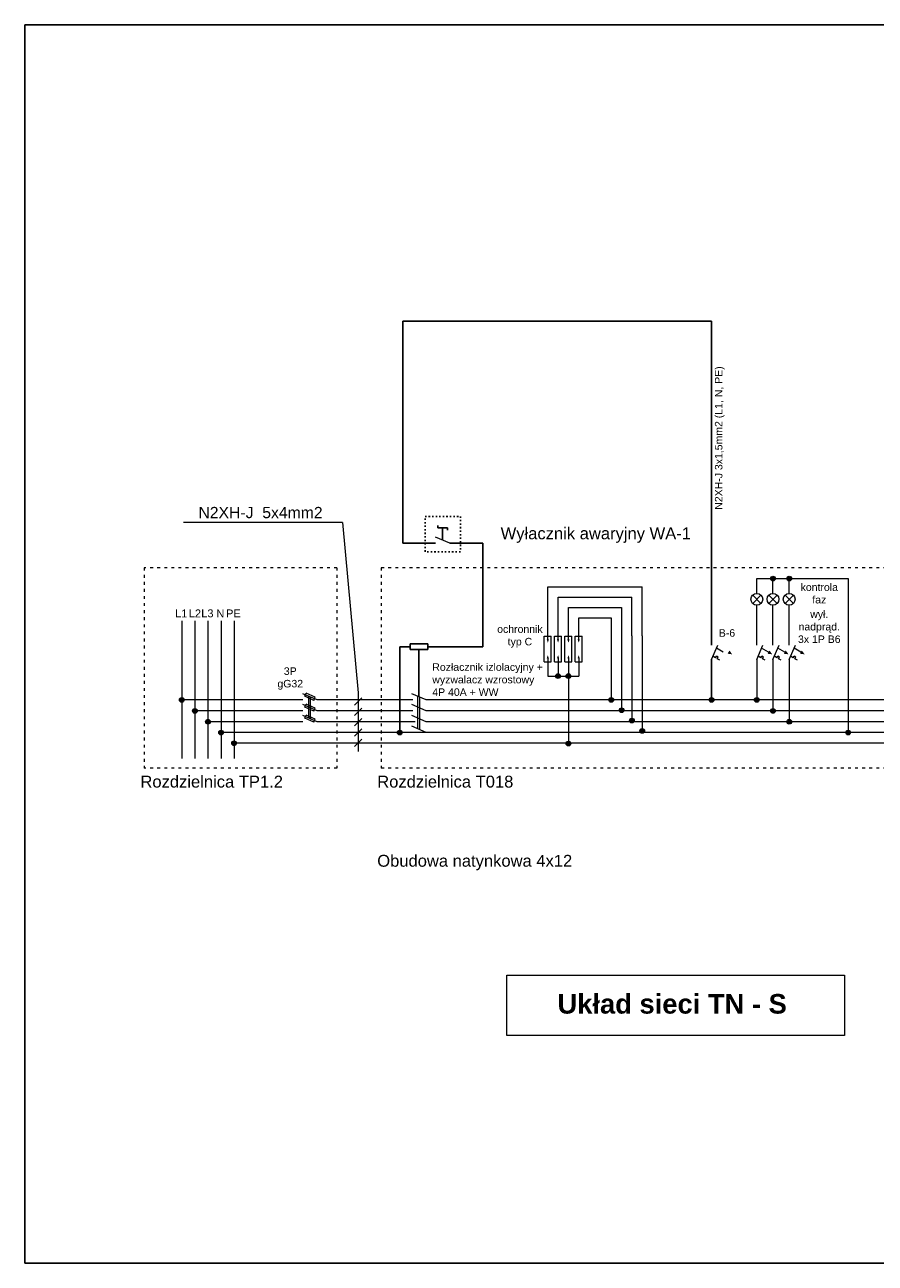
# Model space of a CAD drawing. Header units: millimetres. Extents: x 17842 to 101027, y -6186 to 35801.
# Tile 13 of 14: x 66315 to 73530, y -4099 to 6401. Entities that reach past the tile are written whole.
import ezdxf

# ---------------------------------------------------------------- set-up
doc = ezdxf.new("R2010")
doc.units = ezdxf.units.MM
doc.linetypes.add('ACAD_ISO03W100', pattern=[30, 12, -18])
doc.layers.add('A-01$0$S-COLS', color=6, linetype='Continuous', lineweight=5)
doc.layers.add('Rysunek', color=1, linetype='Continuous', lineweight=13)
doc.layers.add('TT-TR-L', color=3, linetype='Continuous')
doc.styles.add('ARIAL', font='arial.ttf')
doc.styles.get("Standard").update_dxf_attribs({"font": 'arial.ttf'})
doc.styles.add('STYLE1', font='arialbd.ttf', dxfattribs={"height": 0.4})

msp = doc.modelspace()

# ---------------------------------------------------------------- hatches: boundary and pattern name
at = {"layer": 'A-01$0$S-COLS'}
h = msp.add_hatch(dxfattribs=at)
h.set_pattern_fill('FP_111', color=256, style=0, pattern_type=2)
h.set_pattern_definition([(45, (0, 0), (-251.4472, 251.4472), []), (45, (0, 381), (-251.4472, 251.4472), [])])
h.paths.add_polyline_path([(66993, 299), (66993, 371), (66991, 371), (66991, 299)], flags=0)
h.paths.add_polyline_path([(66989, 295), (66991, 296), (66993, 299), (66990, 297)], flags=0)
h.paths.add_polyline_path([(66989, 295), (66989, 297), (66917, 297), (66917, 295), (66968, 295)], flags=0)
h.paths.add_polyline_path([(66913, 299), (66915, 299), (66915, 371), (66913, 371), (66913, 324)], flags=0)
h.paths.add_polyline_path([(66917, 295), (66915, 298), (66913, 299), (66914, 296)], flags=0)
h.paths.add_polyline_path([(66989, 375), (66917, 375), (66917, 373), (66989, 373)], flags=0)
h.paths.add_polyline_path([(66993, 371), (66991, 374), (66989, 375), (66990, 372)], flags=0)
h.paths.add_polyline_path([(66913, 371), (66915, 372), (66917, 375), (66914, 374)], flags=0)
at = {"layer": 'Rysunek'}
h = msp.add_hatch(color=256, dxfattribs=at)
edge = h.paths.add_edge_path()
edge.add_arc((72662, 1705), 19.9, 0, 360)
h = msp.add_hatch(color=256, dxfattribs=at)
edge = h.paths.add_edge_path()
edge.add_arc((72800, 1705), 19.9, 0, 360)
h = msp.add_hatch(color=256, dxfattribs=at)
edge = h.paths.add_edge_path()
edge.add_arc((70839, 879), 19.9, 0, 360)
h = msp.add_hatch(color=256, dxfattribs=at)
edge = h.paths.add_edge_path()
edge.add_arc((70927, 879), 19.9, 0, 360)
h = msp.add_hatch(color=256, dxfattribs=at)
edge = h.paths.add_edge_path()
edge.add_arc((67647, 677), 19.9, 0, 360)
h = msp.add_hatch(color=256, dxfattribs=at)
edge = h.paths.add_edge_path()
edge.add_arc((71290, 677), 19.9, 0, 360)
h = msp.add_hatch(color=256, dxfattribs=at)
edge = h.paths.add_edge_path()
edge.add_arc((72141, 677), 19.9, 0, 360)
h = msp.add_hatch(color=256, dxfattribs=at)
edge = h.paths.add_edge_path()
edge.add_arc((72525, 677), 19.9, 0, 360)
h = msp.add_hatch(color=256, dxfattribs=at)
edge = h.paths.add_edge_path()
edge.add_arc((67758, 584), 19.9, 0, 360)
h = msp.add_hatch(color=256, dxfattribs=at)
edge = h.paths.add_edge_path()
edge.add_arc((71378, 589), 19.9, 0, 360)
h = msp.add_hatch(color=256, dxfattribs=at)
edge = h.paths.add_edge_path()
edge.add_arc((72662, 584), 19.9, 0, 360)
h = msp.add_hatch(color=256, dxfattribs=at)
edge = h.paths.add_edge_path()
edge.add_arc((67869, 492), 19.9, 0, 360)
h = msp.add_hatch(color=256, dxfattribs=at)
edge = h.paths.add_edge_path()
edge.add_arc((67980, 400), 19.9, 0, 360)
h = msp.add_hatch(color=256, dxfattribs=at)
edge = h.paths.add_edge_path()
edge.add_arc((69496, 400), 19.9, 0, 360)
h = msp.add_hatch(color=256, dxfattribs=at)
edge = h.paths.add_edge_path()
edge.add_arc((71465, 501), 19.9, 0, 360)
h = msp.add_hatch(color=256, dxfattribs=at)
edge = h.paths.add_edge_path()
edge.add_arc((71553, 414), 19.9, 0, 360)
h = msp.add_hatch(color=256, dxfattribs=at)
edge = h.paths.add_edge_path()
edge.add_arc((72800, 492), 19.9, 0, 360)
h = msp.add_hatch(color=256, dxfattribs=at)
edge = h.paths.add_edge_path()
edge.add_arc((73300, 400), 19.9, 0, 360)
h = msp.add_hatch(color=256, dxfattribs=at)
edge = h.paths.add_edge_path()
edge.add_arc((68090, 309), 19.9, 0, 360)
h = msp.add_hatch(color=256, dxfattribs=at)
edge = h.paths.add_edge_path()
edge.add_arc((70927, 306), 19.9, 0, 360)

# ---------------------------------------------------------------- linework, layer by layer
for p, q in [((66315, 6401), (81165, 6401)), ((66315, -4099), (66315, 6401)), ((81165, -4099), (66315, -4099))]:
    msp.add_line(p, q)
at = {"layer": 'Rysunek', "color": 7}
for p, q in [((69009, 2180), (67660, 2180)), ((69009, 2180), (69143, 737)), ((69143, 737), (69143, 238)), ((69175, 695), (69111, 631)), ((69175, 608), (69111, 544)), ((69175, 520), (69111, 456)), ((69175, 432), (69111, 369)), ((69175, 345), (69111, 281))]:
    msp.add_line(p, q, dxfattribs=at)
at = {"layer": 'Rysunek', "color": 5}
for p, q in [((69920, 2005), (69800, 2057)), ((72141, 1020), (72194, 1140)), ((72525, 1020), (72577, 1140)), ((72662, 1020), (72715, 1140)), ((72800, 1020), (72853, 1140)), ((68794, 677), (68674, 729)), ((68794, 584), (68674, 637)), ((68690, 707), (68701, 733)), ((68767, 673), (68690, 707)), ((68690, 615), (68701, 640)), ((68778, 699), (68701, 733)), ((68778, 607), (68701, 640)), ((68767, 673), (68778, 699)), ((69720, 677), (69599, 729)), ((69720, 584), (69599, 637)), ((68794, 492), (68674, 545)), ((68767, 581), (68690, 615)), ((68690, 523), (68701, 548)), ((68778, 514), (68701, 548)), ((68767, 581), (68778, 607)), ((69720, 492), (69599, 545)), ((68767, 489), (68690, 523)), ((68767, 489), (68778, 514)), ((69720, 400), (69599, 453))]:
    msp.add_line(p, q, dxfattribs=at)
at = {"layer": 'Rysunek', "linetype": 'ACAD_ISO03W100', "ltscale": 2}
for p, q in [((67327, 1797), (67327, 99)), ((68963, 1797), (67327, 1797)), ((68963, 1797), (68963, 99)), ((69337, 1797), (69337, 99)), ((76563, 1797), (69337, 1797)), ((68963, 99), (67327, 99)), ((76563, 99), (69337, 99))]:
    msp.add_line(p, q, dxfattribs=at)
at = {"layer": 'Rysunek'}
for p, q in [((72525, 1580), (72525, 1705)), ((72525, 1705), (73300, 1705)), ((72662, 1580), (72662, 1705)), ((72800, 1580), (72800, 1705)), ((73300, 1705), (73300, 400)), ((70752, 1189), (70752, 1635)), ((70752, 1635), (71553, 1635)), ((71553, 1220), (71553, 1635)), ((70839, 1189), (70839, 1548)), ((70839, 1548), (71465, 1548)), ((71465, 1220), (71465, 1548)), ((72490, 1494), (72560, 1565)), ((72560, 1494), (72490, 1565)), ((72525, 1140), (72525, 1480)), ((72627, 1494), (72698, 1565)), ((72698, 1494), (72627, 1565)), ((72662, 1140), (72662, 1480)), ((72765, 1494), (72835, 1565)), ((72835, 1494), (72765, 1565)), ((72800, 1140), (72800, 1480)), ((70927, 1189), (70927, 1460)), ((70927, 1460), (71378, 1460)), ((71014, 1189), (71014, 1373)), ((71014, 1373), (71290, 1373)), ((71290, 1373), (71290, 1208)), ((71378, 1460), (71378, 1208)), ((67647, 1347), (67647, 181)), ((67758, 1347), (67758, 181)), ((67869, 1347), (67869, 181)), ((67980, 1347), (67980, 181)), ((68090, 1347), (68090, 181)), ((70722, 1218), (70781, 1218)), ((70722, 1000), (70722, 1218)), ((70781, 1000), (70781, 1218)), ((70809, 1218), (70869, 1218)), ((70809, 1000), (70809, 1218)), ((70869, 1000), (70869, 1218)), ((70897, 1000), (70897, 1218)), ((70897, 1218), (70957, 1218)), ((70957, 1000), (70957, 1218)), ((70985, 1000), (70985, 1218)), ((70985, 1218), (71044, 1218)), ((71044, 1000), (71044, 1218)), ((71290, 1208), (71290, 677)), ((71378, 1208), (71378, 589)), ((71465, 1220), (71465, 501)), ((71553, 1220), (71553, 414)), ((72241, 1082), (72183, 1115)), ((72624, 1082), (72566, 1115)), ((72762, 1082), (72704, 1115)), ((72899, 1082), (72842, 1115)), ((70722, 1000), (70781, 1000)), ((70752, 1029), (70752, 879)), ((70809, 1000), (70869, 1000)), ((70839, 1029), (70839, 879)), ((70897, 1000), (70957, 1000)), ((70927, 1029), (70927, 879)), ((70985, 1000), (71044, 1000)), ((71014, 1029), (71014, 879)), ((72175, 1034), (72153, 1047)), ((72175, 1034), (72183, 1048)), ((72197, 1040), (72183, 1048)), ((72189, 1026), (72197, 1040)), ((72211, 1014), (72189, 1026)), ((72525, 1020), (72525, 677)), ((72559, 1034), (72537, 1047)), ((72559, 1034), (72567, 1048)), ((72581, 1040), (72567, 1048)), ((72573, 1026), (72581, 1040)), ((72595, 1014), (72573, 1026)), ((72662, 1020), (72662, 584)), ((72696, 1034), (72674, 1047)), ((72696, 1034), (72704, 1048)), ((72718, 1040), (72704, 1048)), ((72710, 1026), (72718, 1040)), ((72732, 1014), (72710, 1026)), ((72800, 1020), (72800, 492)), ((72834, 1034), (72812, 1047)), ((72834, 1034), (72842, 1048)), ((72856, 1040), (72842, 1048)), ((72848, 1026), (72856, 1040)), ((72870, 1014), (72848, 1026)), ((70752, 879), (71014, 879)), ((70927, 879), (70927, 326)), ((68674, 677), (67647, 677)), ((68724, 523), (68724, 707)), ((68740, 516), (68740, 700)), ((69608, 677), (68794, 677)), ((69649, 431), (69649, 707)), ((69665, 424), (69665, 700)), ((70862, 677), (69719, 677)), ((71812, 677), (70862, 677)), ((76081, 677), (71812, 677)), ((68674, 584), (67758, 584)), ((69608, 584), (68794, 584)), ((70862, 584), (69720, 584)), ((71812, 584), (70862, 584)), ((76081, 584), (71812, 584)), ((68674, 492), (67869, 492)), ((69626, 492), (68794, 492)), ((70862, 492), (69720, 492)), ((71812, 492), (70862, 492)), ((76081, 492), (71812, 492)), ((69720, 400), (67980, 400)), ((70862, 400), (69720, 400)), ((71812, 400), (70862, 400)), ((76081, 400), (71812, 400)), ((76081, 310), (68090, 310))]:
    msp.add_line(p, q, dxfattribs=at)
for points in [[(70752, 1189, 18.6, 0, 0), (70752, 1162, 0, 0, 0)], [(70839, 1189, 18.6, 0, 0), (70839, 1162, 0, 0, 0)], [(70927, 1189, 18.6, 0, 0), (70927, 1162, 0, 0, 0)], [(71014, 1189, 18.6, 0, 0), (71014, 1162, 0, 0, 0)], [(70752, 1029, 18.6, 0, 0), (70752, 1056, 0, 0, 0)], [(70839, 1029, 18.6, 0, 0), (70839, 1056, 0, 0, 0)], [(70927, 1029, 18.6, 0, 0), (70927, 1056, 0, 0, 0)], [(71014, 1029, 18.6, 0, 0), (71014, 1056, 0, 0, 0)], [(72316, 1063, 0, 31.8, 0), (72285, 1082, 0, 0, 0)], [(72656, 1063, 0, 31.8, 0), (72624, 1082, 0, 0, 0)], [(72794, 1063, 0, 31.8, 0), (72762, 1082, 0, 0, 0)], [(72931, 1063, 0, 31.8, 0), (72899, 1082, 0, 0, 0)]]:
    msp.add_lwpolyline(points, format="xyseb", dxfattribs=at)
at = {"layer": 'Rysunek', "color": 7}
msp.add_lwpolyline([(70403, -1656), (73269, -1656), (73269, -2168), (70403, -2168)], close=True, dxfattribs=at)
at = {"layer": 'Rysunek'}
for centre, radius in [((72662, 1705), 19.9), ((72800, 1705), 19.9), ((72525, 1530), 50), ((72662, 1530), 50), ((72800, 1530), 50), ((70839, 879), 19.9), ((70927, 879), 19.9), ((67647, 677), 19.9), ((71290, 677), 19.9), ((72141, 677), 19.9), ((72525, 677), 19.9), ((67758, 584), 19.9), ((71378, 589), 19.9), ((72662, 584), 19.9), ((67869, 492), 19.9), ((67980, 400), 19.9), ((69496, 400), 19.9), ((71465, 501), 19.9), ((71553, 414), 19.9), ((72800, 492), 19.9), ((73300, 400), 19.9), ((68090, 309), 19.9), ((70927, 306), 19.9)]:
    msp.add_circle(centre, radius, dxfattribs=at)
at = {"layer": 'TT-TR-L'}
for p, q in [((69521, 3887), (72141, 3887)), ((69521, 3887), (69521, 2005)), ((72141, 1140), (72141, 3887)), ((69820, 2136), (69820, 2156)), ((69900, 2136), (69820, 2136)), ((69860, 2031), (69860, 2136)), ((69900, 2136), (69900, 2116)), ((69521, 2005), (69800, 2005)), ((70200, 2005), (69920, 2005)), ((70201, 2005), (70200, 1128)), ((69584, 1128), (69496, 1128)), ((69496, 1128), (69496, 400)), ((69584, 1103), (69584, 1153)), ((69584, 1153), (69734, 1153)), ((69734, 1103), (69584, 1103)), ((69659, 703), (69659, 1103)), ((69734, 1153), (69734, 1103)), ((69734, 1128), (70200, 1128)), ((72141, 1020), (72141, 677))]:
    msp.add_line(p, q, dxfattribs=at)
at = {"layer": 'TT-TR-L', "linetype": 'ACAD_ISO03W100'}
for p, q in [((69711, 2233), (70011, 2233)), ((69711, 1933), (69711, 2233)), ((70011, 2233), (70011, 1933)), ((70011, 1933), (69711, 1933))]:
    msp.add_line(p, q, dxfattribs=at)

# ---------------------------------------------------------------- texts
at = {"layer": 'Rysunek', "insert": (72211, 2897), "char_height": 63.68, "width": 1542.87, "attachment_point": 5, "rotation": 90, "style": 'ARIAL'}
msp.add_mtext('N2XH-J 3x1,5mm2 (L1, N, PE)', dxfattribs=at)
at = {"layer": 'Rysunek', "attachment_point": 1}
for s, insert, char_height, width in [('{\\fArial CE|b0|i0|c238|p34;N2XH-J } 5x4mm2', (67788, 2313), 95.59, 1518.27), ('\\pxqc;ochronnik \\Ptyp C', (70269, 1309), 63.73, 493.07), ('Rozłacznik izlolacyjny + wyzwalacz wzrostowy\\P4P 40A + WW', (69772, 987), 63.73, 953.98)]:
    msp.add_mtext(s, dxfattribs=dict(at, insert=insert, char_height=char_height, width=width))
at = {"layer": 'Rysunek'}
for s, insert, char_height, width, attachment_point, style in [('Wyłacznik awaryjny WA-1', (70352, 2139), 100.48, 1789.14, 1, 'ARIAL'), ('kontrola\\Pfaz', (73055, 1579), 63.7, 492.73, 5, 'ARIAL'), ('{\\fArial|b0|i0|c0|p34;L1}', (67642, 1410), 66.98, 179.42, 5, 'ARIAL'), ('{\\fArial|b0|i0|c0|p34;L\\fArial|b0|i0|c238|p34;2}', (67758, 1410), 66.98, 179.42, 5, 'ARIAL'), ('{\\fArial|b0|i0|c0|p34;L\\fArial|b0|i0|c238|p34;3}', (67864, 1410), 66.98, 179.42, 5, 'ARIAL'), ('{\\fArial|b0|i0|c238|p34;N}', (67974, 1410), 66.98, 179.42, 5, 'ARIAL'), ('{\\fArial|b0|i0|c238|p34;PE}', (68085, 1410), 66.98, 179.42, 5, 'ARIAL'), ('wył. nadprąd. \\P3x 1P B6', (73055, 1297), 63.68, 492.73, 5, 'ARIAL'), ('\\PB-6', (72272, 1297), 63.7, 492.73, 5, 'ARIAL'), ('3P\\PgG32', (68567, 858), 63.7, 492.73, 5, 'ARIAL'), ('Rozdzielnica TP1.2', (67296, 34), 100.48, 1789.14, 1, 'ARIAL'), ('Rozdzielnica T018', (69305, 34), 100.48, 1789.14, 1, 'ARIAL'), ('Obudowa natynkowa 4x12', (69305, -637), 100.48, 1789.14, 1, 'ARIAL'), ('{\\fArial|b1|i0|c238|p34;Układ sieci TN - S}', (70834, -1817), 165.98, 2489.63, 1, 'STYLE1')]:
    msp.add_mtext(s, dxfattribs=dict(at, insert=insert, char_height=char_height, width=width, attachment_point=attachment_point, style=style))

doc.saveas('drawing.dxf')
